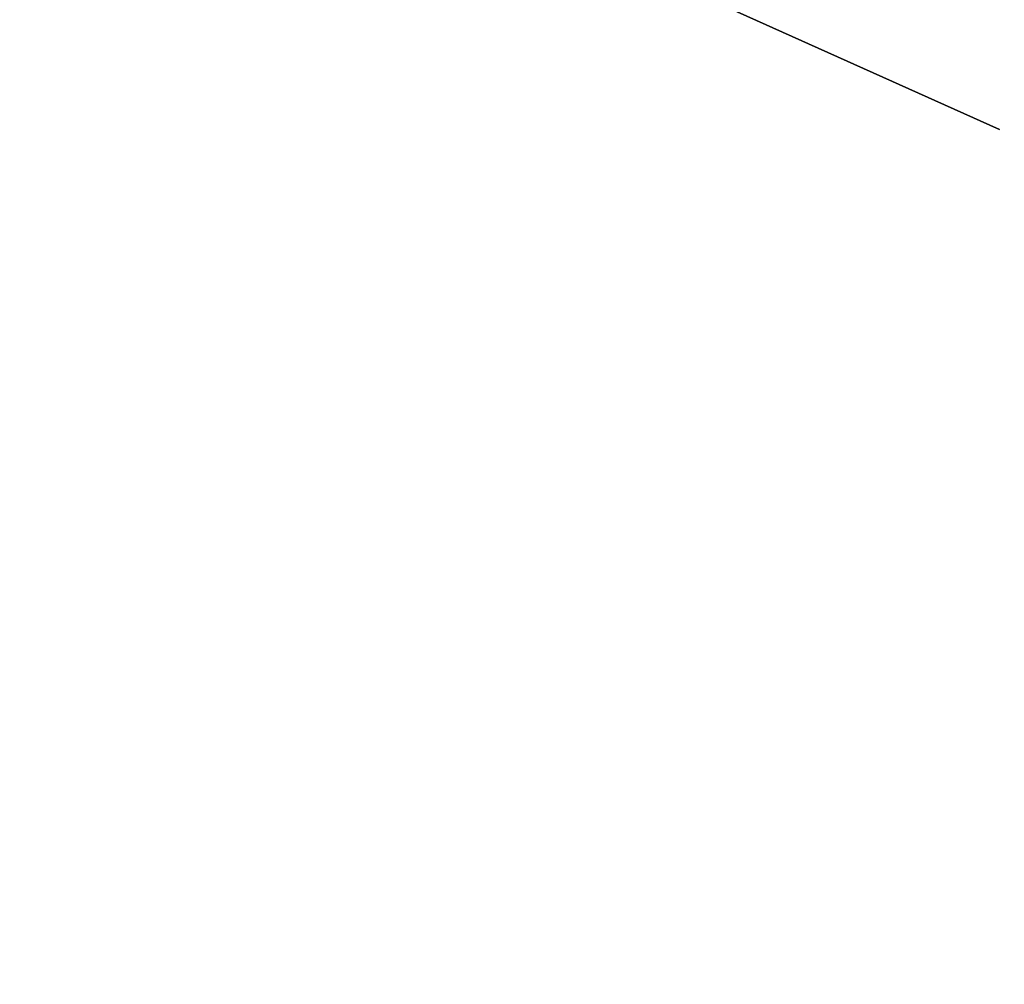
# Model space of a CAD drawing. Extents: x -0.0169 to 0.0169, y -0.0906 to -0.0003.
# Tile 161 of 256: x -0.003538 to -0.002999, y -0.049056 to -0.048528. Entities that reach past the tile are written whole.
import ezdxf

# ---------------------------------------------------------------- set-up
doc = ezdxf.new("R2010")
doc.units = 0
doc.layers.add('mesh', color=7, linetype='CONTINUOUS')

msp = doc.modelspace()

# ---------------------------------------------------------------- meshes
at = {"layer": 'mesh'}
mesh = msp.add_polyface(dxfattribs=at)
corners = [(-0.00482903, -0.04898697, -0.0164093), (-0.00483022, -0.04783472, -0.0164093), (-0.00472188, -0.04788337, -0.0164093), (-0.00671698, -0.04788446, -0.0164093), (-0.0053044, -0.04756646, -0.0164093), (-0.00655119, -0.04917668, -0.02354327), (-0.00467076, -0.05014457, -0.02354327), (-0.00468986, -0.05019197, -0.0239315), (-0.00674922, -0.04913199, -0.0239315), (-0.0068298, -0.04925833, -0.02429327), (-0.00474585, -0.05033097, -0.02429327), (-0.00483493, -0.05055208, -0.02460393), (-0.00695798, -0.04945931, -0.02460393), (-0.00523464, -0.04986361, -0.01715048), (-0.00524895, -0.04989454, -0.0174093), (-0.00653188, -0.04914534, -0.0174093), (-0.00299893, -0.05064982, -0.01715048), (-0.00722281, -0.04858741, -0.0169093), (-0.00519269, -0.04977295, -0.0169093), (-0.00712999, -0.04845842, -0.01670219), (-0.00512596, -0.04962872, -0.01670219), (-0.00700902, -0.04829031, -0.01654327), (-0.00503899, -0.04944076, -0.01654327), (-0.00686815, -0.04809455, -0.01644337), (-0.00493772, -0.04922187, -0.01644337), (-0.00356695, -0.05048603, -0.0174093), (-0.00549745, -0.04746942, -0.0583868), (-0.00300162, -0.04858834, -0.0611818), (-0.00549745, -0.04746942, -0.0611818), (-0.00388067, -0.04837864, -0.01616259), (-0.00561536, -0.04755348, -0.01593055), (-0.005882, -0.04877519, -0.01465884), (-0.00401712, -0.04932911, -0.01523969), (-0.00575323, -0.04842026, -0.01490058), (-0.00561678, -0.0477965, -0.01554908), (-0.00566321, -0.04808924, -0.01520087), (-0.00390004, -0.04878224, -0.01561659), (-0.00716885, -0.04676857, -0.0151365), (-0.00387747, -0.04855689, -0.01587446), (-0.00394764, -0.04904425, -0.01540208), (-0.00725224, -0.04713369, -0.01466895), (-0.0056577, -0.04732082, -0.0164093), (-0.00604194, -0.04913874, -0.0144811), (-0.00601526, -0.04955103, -0.01445555), (-0.00458765, -0.04961118, -0.01498247), (-0.00621881, -0.04948915, -0.0143611), (-0.00400577, -0.04963415, -0.01514049), (-0.0046209, -0.05005, -0.01105585), (-0.00636805, -0.05005, -0.01375678), (-0.00670851, -0.05005, -0.00994), (-0.00581848, -0.05005, -0.01399586), (-0.00443276, -0.05005, -0.01451102), (-0.00670851, -0.05005, 0.01014), (-0.00684197, -0.05005, 0.0136), (-0.0046209, -0.05005, 0.01125585), (-0.00586832, -0.05003334, -0.01411374), (-0.00657684, -0.04955, -0.0142111), (-0.00599624, -0.04975126, -0.01441383), (-0.00593668, -0.04994301, -0.01427496), (-0.0064954, -0.04994623, -0.01403389), (-0.00447006, -0.05003551, -0.01462456), (-0.0045052, -0.04999287, -0.01473152), (-0.0045786, -0.04972802, -0.01495492), (-0.00456109, -0.04983454, -0.01490163), (-0.00454437, -0.05025, -0.01087107), (-0.00455462, -0.05015, -0.01089582), (-0.00661228, -0.05015, -0.00979598), (-0.0065974, -0.05025, 0.0099737), (-0.00661228, -0.05015, 0.00999598), (-0.00455462, -0.05015, 0.01109582)]
mesh.append_faces([[corners[k] for k in face] for face in [(0, 1, 2, 2), (3, 1, 0, 0), (3, 4, 1, 1), (5, 6, 7, 7), (7, 8, 5, 5), (7, 9, 8, 8), (10, 9, 7, 7), (11, 12, 10, 10), (13, 14, 15, 15), (16, 14, 13, 13), (17, 18, 13, 13), (19, 20, 18, 18), (21, 22, 20, 20), (23, 24, 22, 22), (3, 0, 24, 24), (14, 5, 15, 15), (14, 6, 5, 5), (25, 6, 14, 14), (26, 27, 28, 28), (29, 2, 30, 30), (31, 32, 33, 33), (34, 35, 36, 36), (37, 35, 34, 34), (30, 34, 38, 38), (35, 33, 39, 39), (35, 40, 33, 33), (41, 4, 3, 3), (41, 1, 4, 4), (42, 43, 44, 44), (42, 45, 43, 43), (46, 32, 31, 31), (41, 2, 1, 1), (41, 30, 2, 2), (46, 42, 44, 44), (31, 42, 46, 46), (47, 48, 49, 49), (47, 50, 48, 48), (51, 50, 47, 47), (52, 53, 54, 54), (48, 50, 55, 55), (56, 57, 43, 43), (48, 58, 59, 59), (48, 55, 58, 58), (58, 57, 59, 59), (60, 61, 58, 58), (43, 57, 62, 62), (61, 57, 58, 58), (63, 57, 61, 61), (63, 62, 57, 57), (60, 50, 51, 51), (60, 55, 50, 50), (58, 55, 60, 60), (44, 43, 62, 62), (64, 65, 66, 66), (67, 68, 69, 69), (65, 49, 66, 66), (65, 47, 49, 49), (68, 54, 69, 69), (68, 52, 54, 54)]])

doc.saveas('drawing.dxf')
